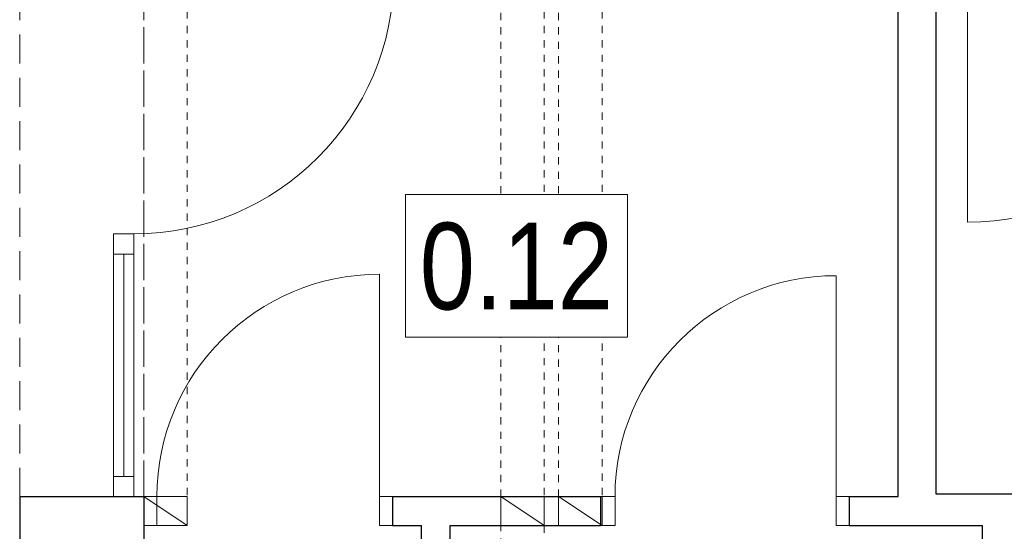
# Model space of a CAD drawing. Extents: x -558982 to 5119495, y -5290134 to 97908.
# Tile 240 of 256: x -429178 to -425770, y -8841 to -7069. Entities that reach past the tile are written whole.
import ezdxf

# ---------------------------------------------------------------- set-up
doc = ezdxf.new("R2010")
doc.units = 0
doc.header["$MEASUREMENT"] = 0
doc.linetypes.add('Hidden Line', pattern=[50, 25, -25])
doc.linetypes.add('Krawędzie ukryte', pattern=[150, 100, -50])
for name, color, linetype, lineweight in [('Arch drzwi_Nr_Pióra__10', 252, 'Continuous', 18), ('INWENT OPISY_Nr_Pióra__21', 252, 'Continuous', 9), ('INWENT. DRZWI_Nr_Pióra__5', 252, 'Continuous', 13), ('INWENT. OKNA_Nr_Pióra__5', 252, 'Continuous', 13), ('INWENT.ŚCIANY_Nr_Pióra__1', 252, 'Continuous', 25), ('Istniejące kominy_Nr_Pióra__21', 252, 'Continuous', 9), ('Istniejące stropy_Nr_Pióra__5', 252, 'Continuous', 13)]:
    doc.layers.add(name, color=color, linetype=linetype, lineweight=lineweight)
doc.styles.add('GENERATED_STYLE_3', font='ARIALN.TTF')

msp = doc.modelspace()

# ---------------------------------------------------------------- linework, layer by layer
at = {"layer": 'Arch drzwi_Nr_Pióra__10', "linetype": 'Continuous'}
msp.add_line((-425897.5, -6870.6), (-425897.5, -7770.6), dxfattribs=at)
msp.add_arc((-425897.5, -6870.6), 900, 270, 0, dxfattribs=at)
at = {"layer": 'INWENT. DRZWI_Nr_Pióra__5', "linetype": 'Continuous'}
for p, q in [((-427932.5, -8720.6), (-427932.5, -7950.6)), ((-426352.5, -8720.6), (-426352.5, -7955.6)), ((-428747.5, -8720.6), (-428702.5, -8720.6)), ((-428702.5, -8720.6), (-428702.5, -8820.6)), ((-427887.5, -8720.6), (-427932.5, -8720.6)), ((-427932.5, -8720.6), (-427932.5, -8820.6)), ((-427162.5, -8720.6), (-427117.5, -8720.6)), ((-427117.5, -8720.6), (-427117.5, -8820.6)), ((-426307.5, -8720.6), (-426352.5, -8720.6)), ((-426352.5, -8720.6), (-426352.5, -8820.6)), ((-428702.5, -8820.6), (-428747.5, -8820.6)), ((-427932.5, -8820.6), (-427887.5, -8820.6)), ((-427117.5, -8820.6), (-427162.5, -8820.6)), ((-426352.5, -8820.6), (-426307.5, -8820.6))]:
    msp.add_line(p, q, dxfattribs=at)
for centre, radius in [((-427932.5, -8720.6), 770), ((-426352.5, -8720.6), 765)]:
    msp.add_arc(centre, radius, 90, 180, dxfattribs=at)
at = {"layer": 'INWENT. OKNA_Nr_Pióra__5', "linetype": 'Continuous'}
for p, q in [((-428852.5, -8720.6), (-428852.5, -7810.6)), ((-428852.5, -7810.6), (-428782.5, -7810.6)), ((-428852.5, -7810.6), (-428782.5, -7810.6)), ((-428852.5, -7810.6), (-428782.5, -7810.6)), ((-428782.5, -8720.6), (-428782.5, -7810.6)), ((-428852.5, -7880.6), (-428782.5, -7880.6)), ((-428817.5, -8650.6), (-428817.5, -7880.6)), ((-428852.5, -8650.6), (-428782.5, -8650.6)), ((-428852.5, -8720.6), (-428782.5, -8720.6))]:
    msp.add_line(p, q, dxfattribs=at)
msp.add_arc((-428782.5, -6910.6), 900, 270, 0, dxfattribs=at)
at = {"layer": 'INWENT.ŚCIANY_Nr_Pióra__1', "linetype": 'Continuous'}
for p, q in [((-426137.5, -8720.6), (-426137.5, -6840.6)), ((-426007.5, -6840.6), (-426007.5, -8710.6)), ((-429177.5, -8720.6), (-428747.5, -8720.6)), ((-429177.5, -8720.6), (-429177.5, -9210.6)), ((-428747.5, -8720.6), (-428747.5, -8820.6)), ((-427887.5, -8720.6), (-427887.5, -8820.6)), ((-427887.5, -8720.6), (-427167.5, -8720.6)), ((-427167.5, -8720.6), (-427167.5, -8820.6)), ((-426307.5, -8720.6), (-426307.5, -8820.6)), ((-426307.5, -8720.6), (-426137.5, -8720.6)), ((-426007.5, -8710.6), (-425477.5, -8710.6)), ((-428747.5, -8820.6), (-428747.5, -10410.6)), ((-427887.5, -8820.6), (-427787.5, -8820.6)), ((-427787.5, -10410.6), (-427787.5, -8820.6)), ((-427687.5, -10390.6), (-427687.5, -8820.6)), ((-427687.5, -8820.6), (-427167.5, -8820.6)), ((-426307.5, -8820.6), (-425847.5, -8820.6)), ((-425847.5, -8820.6), (-425847.5, -9110.6))]:
    msp.add_line(p, q, dxfattribs=at)
at = {"layer": 'Istniejące kominy_Nr_Pióra__21', "linetype": 'Hidden Line'}
for p, q in [((-428747.5, -8720.6), (-428747.5, -6840.6)), ((-428597.5, -6840.6), (-428597.5, -8720.6)), ((-427512.5, -8720.6), (-427512.5, -6840.6)), ((-427362.5, -6840.6), (-427362.5, -8720.6)), ((-427312.5, -8720.6), (-427312.5, -6840.6)), ((-427162.5, -6840.6), (-427162.5, -8720.6)), ((-427512.5, -10390.6), (-427512.5, -8820.6)), ((-427362.5, -8820.6), (-427362.5, -10390.6))]:
    msp.add_line(p, q, dxfattribs=at)
at = {"layer": 'Istniejące kominy_Nr_Pióra__21', "linetype": 'Continuous'}
for p, q in [((-428747.5, -8720.6), (-428597.5, -8720.6)), ((-428747.5, -8820.6), (-428747.5, -8720.6)), ((-428747.5, -8720.6), (-428597.5, -8820.6)), ((-428597.5, -8720.6), (-428597.5, -8820.6)), ((-427512.5, -8720.6), (-427362.5, -8720.6)), ((-427512.5, -8820.6), (-427512.5, -8720.6)), ((-427512.5, -8720.6), (-427362.5, -8820.6)), ((-427362.5, -8720.6), (-427362.5, -8820.6)), ((-427312.5, -8720.6), (-427162.5, -8720.6)), ((-427312.5, -8820.6), (-427312.5, -8720.6)), ((-427312.5, -8720.6), (-427162.5, -8820.6)), ((-427162.5, -8720.6), (-427162.5, -8820.6)), ((-428597.5, -8820.6), (-428747.5, -8820.6)), ((-427362.5, -8820.6), (-427512.5, -8820.6)), ((-427162.5, -8820.6), (-427312.5, -8820.6))]:
    msp.add_line(p, q, dxfattribs=at)
at = {"layer": 'Istniejące stropy_Nr_Pióra__5', "linetype": 'Krawędzie ukryte'}
for p, q in [((-429177.5, -8720.6), (-429177.5, -6840.6)), ((-428747.5, -8720.6), (-428747.5, -6840.6))]:
    msp.add_line(p, q, dxfattribs=at)

# ---------------------------------------------------------------- next in the draw order: wipeouts: each hides what was drawn before it
at = {"linetype": 'Continuous', "ltscale": 1679708.70854166}
msp.add_wipeout([(-427842.7, -7674.5), (-427074.7, -7674.5), (-427074.7, -8168.6), (-427842.7, -8168.6)], dxfattribs=at).dxf.layer = 'INWENT OPISY_Nr_Pióra__21'

# ---------------------------------------------------------------- next in the draw order: linework, layer by layer
at = {"layer": 'INWENT OPISY_Nr_Pióra__21', "linetype": 'Continuous', "flags": 128}
msp.add_lwpolyline([(-427842.7, -7674.5), (-427074.7, -7674.5), (-427074.7, -8168.6), (-427842.7, -8168.6)], close=True, dxfattribs=at)

# ---------------------------------------------------------------- next in the draw order: texts
at = {"layer": 'INWENT OPISY_Nr_Pióra__21', "linetype": 'Continuous', "insert": (-427458.7, -8076.6), "char_height": 300, "attachment_point": 8, "style": 'GENERATED_STYLE_3'}
msp.add_mtext('{0.12 }', dxfattribs=at)

doc.saveas('drawing.dxf')
